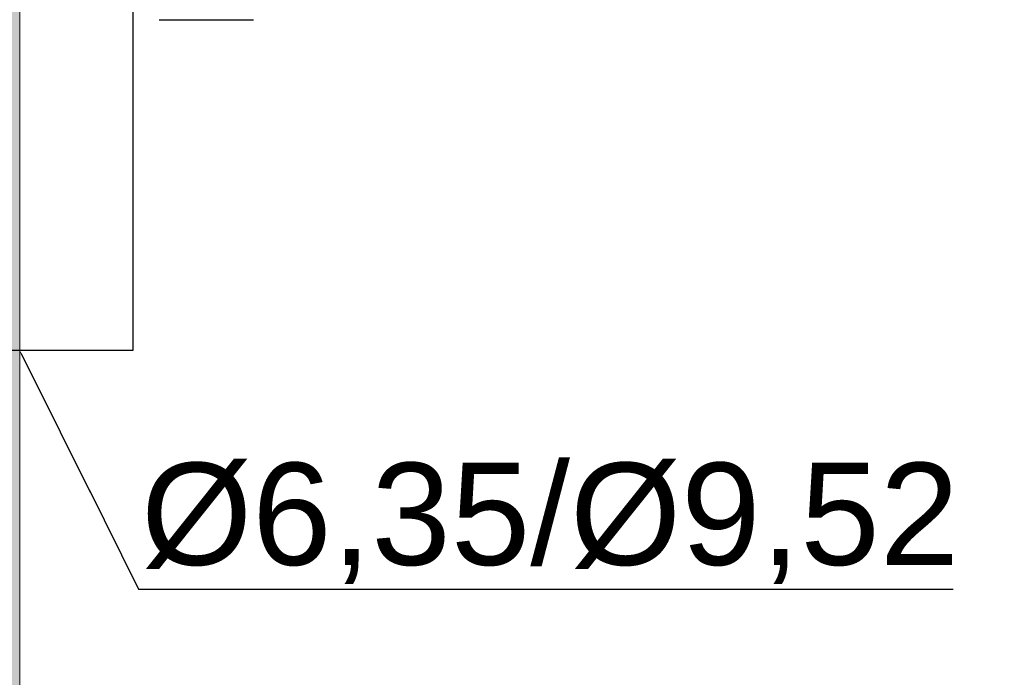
# Model space of a CAD drawing. Header units: millimetres. Extents: x 922208 to 1069538, y -182208 to -99877.
# Tile 204 of 256: x 998867 to 1000022, y -163257 to -162486. Entities that reach past the tile are written whole.
import ezdxf
from ezdxf import colors
from ezdxf.entities.mleader import LeaderData, LeaderLine
from ezdxf.math import Vec2, Vec3

# ---------------------------------------------------------------- set-up
doc = ezdxf.new("R2010")
doc.units = ezdxf.units.MM
doc.header["$MEASUREMENT"] = 0
doc.linetypes.add('HIDDEN', pattern=[20, 10, -10])
for name, color, linetype, lineweight in [('IS_KLIM Opis_Średnice', 7, 'Continuous', 9), ('IS_KLIM_FREON', 6, 'GAS_LINE', 35), ('IS_POWRÓT', 5, 'HIDDEN', 30), ('Nowe_220-A Ściany_Nr_pióra__19', 255, 'Continuous', 0), ('Nowe_220-A Ściany_Nr_pióra__27', 7, 'Continuous', 25)]:
    doc.layers.add(name, color=color, linetype=linetype, lineweight=lineweight)
doc.layers.add('IS_KLIM_urządzenia', color=3, linetype='Continuous')
doc.linetypes.add('GAS_LINE', pattern='A,12.7,-5.08,["GAS",Standard,S=2.54,R=0,X=-2.54,Y=-1.27],-6.35', length=24.13)

# ---------------------------------------------------------------- blocks, each defined once
blk = doc.blocks.new('parter01')
at = {"layer": 'Nowe_220-A Ściany_Nr_pióra__19', "linetype": 'Continuous', "lineweight": 0}
blk.add_hatch(color=255, dxfattribs=at).paths.add_polyline_path([(998466.55073, -101090.02068), (998466.55073, -106860.02068), (998866.55073, -106860.02068), (998866.55073, -101090.02068)])
at = {"layer": 'Nowe_220-A Ściany_Nr_pióra__27', "color": 7, "linetype": 'Continuous', "lineweight": 0}
blk.add_lwpolyline([(998866.55073, -106860.02068), (998866.55073, -100690.02068)], dxfattribs=at)
blk = doc.blocks.new('G$CE471A013')
at = {"linetype": 'Continuous'}
blk.add_line((34.96, 24.86), (34.96, 13.78), dxfattribs=at)

msp = doc.modelspace()

# ---------------------------------------------------------------- block references
at = {"layer": 'IS_POWRÓT', "color": 27, "linetype": 'ByBlock', "lineweight": 30}
msp.add_blockref('parter01', (0, -59685.2), dxfattribs=at)

# ---------------------------------------------------------------- next in the draw order: linework, layer by layer
at = {"layer": 'IS_KLIM_FREON', "lineweight": 25, "ltscale": 0.3}
msp.add_lwpolyline([(998999.3, -162390.6), (998999.3, -162873.9), (998406.8, -162873.9), (998406.8, -164853.8), (998046.1, -164853.8), (998046.1, -165384.3)], dxfattribs=at)

# ---------------------------------------------------------------- next in the draw order: block references
at = {"layer": 'IS_KLIM_urządzenia', "xscale": -10, "yscale": 10, "zscale": 10, "rotation": 90.00000000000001}
msp.add_blockref('G$CE471A013', (999278.7, -162136), dxfattribs=at)

# ---------------------------------------------------------------- next in the draw order: leaders
at = {"layer": 'IS_KLIM Opis_Średnice', "ltscale": 30}
ml = msp.add_multileader_mtext('Standard', dxfattribs=at)
ml.set_content('{\\fArial|b0|i0|c238|p0;%%C6,35/%%C9,52}', color=256)
ml.set_leader_properties()
ml.build(insert=Vec2(0, 0))
ml.multileader.update_dxf_attribs({"text_left_attachment_type": 5, "text_right_attachment_type": 5, "dogleg_length": 0.8})
ctx = ml.context
ctx.base_point, ctx.char_height, ctx.plane_origin = Vec3(999006.9, -163153.8), 120, Vec3(1003667.4, -161681.6)
ctx.left_attachment, ctx.right_attachment = 5, 5
notes = []
notes.append((ctx, [(0, (1, 1, 0), (999006.1, -163153.8), (1, 0), 0.8, [(0, [(998866.6, -162873.9)], 256, [])])]))
ctx.mtext.insert, ctx.mtext.flow_direction = Vec3(999008.9, -163005.6), 5
ctx.mtext.has_bg_fill, ctx.mtext.bg_color, ctx.mtext.bg_scale_factor, ctx.mtext.bg_transparency, ctx.mtext.use_window_bg_color = 1, -939524096, 1.5, 0, 1
for ctx, leaders in notes:
    for number, flags, end, landing, length, lines in leaders:
        leader = LeaderData()
        leader.index, (leader.has_last_leader_line, leader.has_dogleg_vector, leader.attachment_direction) = number, flags
        leader.last_leader_point, leader.dogleg_vector, leader.dogleg_length = Vec3(end), Vec3(landing), length
        for number, points, colour, breaks in lines:
            line = LeaderLine()
            line.index, line.vertices, line.color, line.breaks = number, Vec3.list(points), colors.encode_raw_color(colour), breaks
            leader.lines.append(line)
        ctx.leaders.append(leader)

doc.saveas('drawing.dxf')
